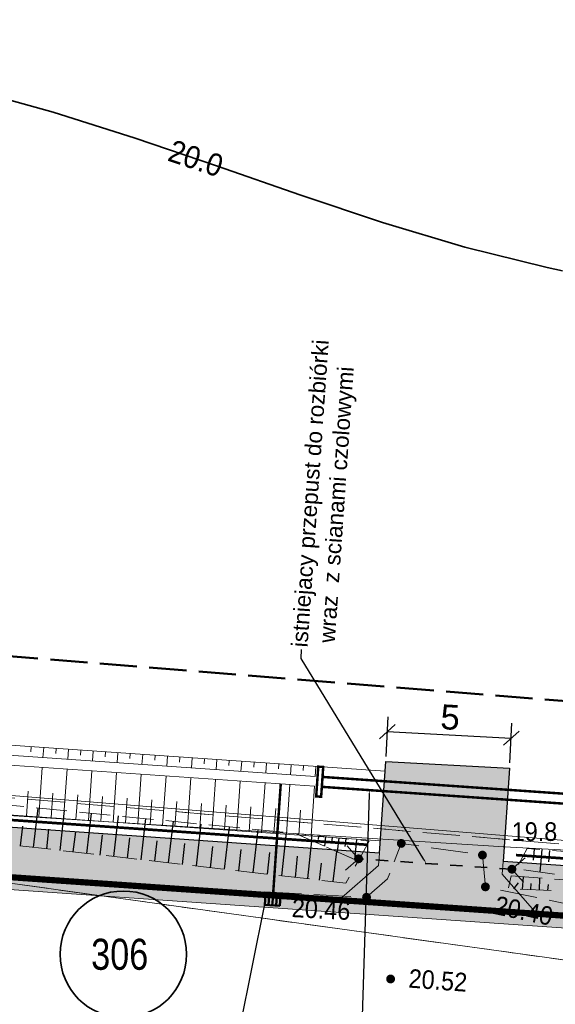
# Model space of a CAD drawing. Header units: metres. Extents: x 6551181 to 6555585, y 5935140 to 5937297.
# Tile 81 of 97: x 6551738 to 6551759, y 5935942 to 5935982. Entities that reach past the tile are written whole.
import ezdxf
from ezdxf import colors
from ezdxf.entities.mleader import LeaderData, LeaderLine
from ezdxf.enums import TextEntityAlignment as Align
from ezdxf.math import Vec2, Vec3

# ---------------------------------------------------------------- set-up
doc = ezdxf.new("R2010")
doc.units = ezdxf.units.M
for name, pattern in [('1.5_0.5', [2, 1.5, -0.5]), ('218-500', [1, 0.5, -0.5]), ('219-500', [0]), ('CONDX2', [0.48, 0.32, -0.16]), ('HIDDEN2', [0.1875, 0.125, -0.0625]), ('ib05_500', [1, 0.5, -0.5]), ('mz1.25_0.5', [1.75, 1.25, -0.5])]:
    doc.linetypes.add(name, pattern=pattern)
for name, color, linetype in [('000 Inne (niezydentyfikowane)', 7, 'Continuous'), ('211-Nr działki', 7, 'Continuous'), ('217-Granica konturu klasyfikcyjnego', 7, 'Continuous'), ('218-Granica użytku', 7, 'Continuous'), ('219-Linia granicy', 7, 'Continuous'), ('814-Warstwica pogrubiona linia', 7, 'Continuous'), ('814-Warstwica pogrubiona linia-Atr2', 7, 'Continuous'), ('_krawężnik 15x22', 74, 'Continuous'), ('_obrzeże 8x30', 2, 'Continuous'), ('jezdnia (powierzchnia)', 7, 'Continuous'), ('Obszar opracowania', 7, 'Continuous'), ('przepust (linia)', 7, 'Continuous'), ('przepust (linia) - symbol', 7, 'Continuous'), ('przewód telekomunikacyjny (linia)', 7, 'Continuous'), ('punkt wysokościowy naturalny', 7, 'Continuous'), ('punkt wysokościowy naturalny-Atr2', 7, 'Continuous'), ('punkt wysokościowy sztuczny', 7, 'Continuous'), ('punkt wysokościowy sztuczny-Atr2', 7, 'Continuous'), ('skarpa nieumocniona (powierzchnia)', 7, 'Continuous')]:
    doc.layers.add(name, color=color, linetype=linetype)
for name, color, linetype, lineweight in [('_krawężnik 15x30', 30, 'Continuous', 13), ('_kreskowanie chodnik', 52, 'Continuous', 0), ('_kreskowanie zieleń', 74, 'Continuous', 0), ('_kreskowanie zjazd', 252, 'Continuous', 0), ('_odwodnienie', 150, 'Continuous', 50), ('_opis', 7, 'Continuous', 18), ('_rowy', 3, 'Continuous', 13), ('_rowy2', 3, 'Continuous', 13), ('_wymiar', 140, 'Continuous', 5)]:
    doc.layers.add(name, color=color, linetype=linetype, lineweight=lineweight)
doc.layers.add('_linie pomocnicze', color=202, linetype='Continuous', lineweight=13, plot=False)
doc.styles.add('marcin', font='arial.ttf')
doc.styles.get("Standard").update_dxf_attribs({"font": 'arial.ttf'})
doc.dimstyles.new('marcin', dxfattribs={"dimscale": 0.2, "dimtxt": 8, "dimasz": 6, "dimexe": 3, "dimexo": 0.625, "dimgap": 3, "dimtad": 1, "dimdec": 3, "dimrnd": 0.01, "dimtxsty": 'marcin', "dimblk": 'OBLIQUE', "dimcen": 2.5, "dimclrd": 256, "dimadec": 0, "dimazin": 0, "dimtfac": 1, "dimtdec": 3, "dimtmove": 1, "dimatfit": 3, "dimfxl": 8, "dimfxlon": 1, "dimarcsym": 0})

# ---------------------------------------------------------------- blocks, each defined once
blk = doc.blocks.new('PW02')
at = {"linetype": 'Continuous', "lineweight": 13}
h = blk.add_hatch(color=0, dxfattribs=at)
edge = h.paths.add_edge_path()
edge.add_arc((0, 0), 0.18, 0, 360)
blk = doc.blocks.new('PW01')
at = {"linetype": 'Continuous', "lineweight": 13}
h = blk.add_hatch(color=0, dxfattribs=at)
edge = h.paths.add_edge_path()
edge.add_arc((0, 0), 0.045, 0, 360)
blk = doc.blocks.new('IB05')
at = {"color": 0, "linetype": 'Continuous', "lineweight": 13}
for q in [(0.495, 0.495), (0.495, -0.495)]:
    blk.add_line((0, 0), q, dxfattribs=at)
blk = doc.blocks.new('_Oblique')
at = {"color": 0, "linetype": 'ByBlock', "lineweight": -2}
blk.add_line((-0.5, -0.5), (0.5, 0.5), dxfattribs=at)
blk = doc.blocks.new('*D1219')
at = {"layer": '_wymiar', "color": 0, "lineweight": -2, "transparency": 16777216}
for p, q in [((6551752.565, 5935951.962), (6551752.649, 5935953.56)), ((6551757.559, 5935951.701), (6551757.642, 5935953.299))]:
    blk.add_line(p, q, dxfattribs=at)
at = {"layer": '_wymiar', "lineweight": -2, "transparency": 16777216}
blk.add_line((6551752.617, 5935952.961), (6551757.611, 5935952.7), dxfattribs=at)
at = {"layer": 'Defpoints', "color": 0, "transparency": 16777216}
for p in [(6551757.611, 5935952.7), (6551752.554, 5935951.757), (6551757.548, 5935951.496)]:
    blk.add_point(p, dxfattribs=at)
at = {"layer": '_wymiar', "lineweight": -2, "transparency": 16777216, "xscale": 0.6000000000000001, "yscale": 0.6000000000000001, "zscale": 0.6000000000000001}
for p, rotation in [((6551752.617, 5935952.961), 177.0064694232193), ((6551757.611, 5935952.7), 357.0064694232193)]:
    blk.add_blockref('_Oblique', p, dxfattribs=dict(at, rotation=rotation))
at = {"layer": '_wymiar', "color": 0, "transparency": 16777216, "insert": (6551755.151, 5935953.538), "char_height": 1, "attachment_point": 5, "rotation": 357.0065, "style": 'marcin'}
blk.add_mtext('5', dxfattribs=at)

msp = doc.modelspace()

# ---------------------------------------------------------------- hatches: boundary and pattern name
at = {"layer": '_kreskowanie chodnik'}
h = msp.add_hatch(color=223, dxfattribs=at)
h.dxf.hatch_style = 1
h.paths.add_polyline_path([(6551361.9151, 5936137.4929), (6551364.0337, 5936137.4929), (6551364.3599, 5936137.8159), (6551361.3348, 5936141.0225), (6551359.8914, 5936139.6381), (6551359.8913, 5936139.638)])
h.paths.add_polyline_path([(6551380.1526, 5936119.3023, -0.0024274), (6551383.5731, 5936115.8572), (6551383.5731, 5936115.8572), (6551385.7012, 5936115.8292), (6551386.0588, 5936116.1787, 0.0031812), (6551381.5649, 5936120.7183), (6551367.9318, 5936134.3165), (6551367.5765, 5936133.9646), (6551367.5792, 5936131.8433)])
h.paths.add_polyline_path([(6551427.8011, 5936072.0648, -0.0079112), (6551423.437, 5936076.5601), (6551394.6741, 5936107.1418, 0.0037268), (6551389.5375, 5936112.5838), (6551389.5375, 5936112.5838), (6551389.1765, 5936112.2379), (6551389.1363, 5936110.1082, -0.0029746), (6551393.2134, 5936105.7757), (6551421.9802, 5936075.1899, 0.0058707), (6551425.2377, 5936071.8069), (6551427.4311, 5936071.7391)])
h.paths.add_polyline_path([(6551509.0487, 5936009.3448), (6551499.4703, 5936015.6354, -0.014146), (6551476.3685, 5936031.761), (6551467.4747, 5936038.3509, -0.0195357), (6551446.2823, 5936055.375), (6551437.7324, 5936062.8108, -0.010811), (6551431.3954, 5936068.5674), (6551431.0185, 5936068.2357), (6551430.9839, 5936066.2071, 0.0091534), (6551436.4199, 5936061.3017), (6551444.9698, 5936053.8659, 0.0195357), (6551466.284, 5936036.744), (6551475.1778, 5936030.1541, 0.014146), (6551498.3724, 5936013.9637), (6551506.5985, 5936008.5612), (6551508.6757, 5936008.9916)])
h.paths.add_polyline_path([(6551576.1216, 5935970.8749), (6551576.2833, 5935971.348, -0.0591224), (6551544.8377, 5935986.4374), (6551517.8132, 5936003.5887), (6551513.1363, 5936006.6602), (6551512.855, 5936006.2468), (6551513.2853, 5936004.1696), (6551513.2853, 5936004.1696), (6551516.7283, 5936001.9084), (6551543.766, 5935984.7488, 0.0566981), (6551574.267, 5935969.9309), (6551574.267, 5935969.9309)])
h.paths.add_polyline_path([(6551591.7085, 5935964.9446), (6551593.4627, 5935966.0998), (6551593.8882, 5935968.2679), (6551593.8884, 5935968.2689), (6551592.91, 5935968.4763), (6551592.5812, 5935966.8005, -0.0201257), (6551581.0571, 5935969.8064), (6551580.9035, 5935969.3306), (6551581.9193, 5935967.4615, 0.0168508), (6551591.7085, 5935964.9446)])
h.paths.add_polyline_path([(6551613.4044, 5935960.6424), (6551613.4491, 5935960.6336), (6551615.1652, 5935961.8255), (6551615.2615, 5935962.3161), (6551600.4251, 5935965.2276), (6551600.7371, 5935966.8177), (6551598.7804, 5935967.2324), (6551598.7798, 5935967.2298), (6551598.3662, 5935965.1221), (6551599.5493, 5935963.3613), (6551599.5493, 5935963.3613)])
h.paths.add_polyline_path([(6551620.1679, 5935961.3533), (6551620.07, 5935960.8543), (6551621.2097, 5935959.1107), (6551621.2097, 5935959.1107), (6551621.2547, 5935959.1019), (6551624.3175, 5935958.5008, 0.0114164), (6551642.3152, 5935955.3939), (6551642.3152, 5935955.3939), (6551644.0057, 5935956.6611), (6551644.0743, 5935957.1564, -0.0123461), (6551624.7026, 5935960.4634)])
h.paths.add_polyline_path([(6551649.0433, 5935956.4658), (6551648.9776, 5935955.9701), (6551650.239, 5935954.2925, 0.0127985), (6551670.6057, 5935952.1973), (6551677.038, 5935951.7015), (6551678.6488, 5935953.0818), (6551678.6872, 5935953.5803), (6551670.7594, 5935954.1913, -0.013718)])
h.paths.add_polyline_path([(6551707.1015, 5935951.3904), (6551702.0779, 5935951.2761), (6551702.0779, 5935951.2761), (6551683.634, 5935952.6976), (6551683.634, 5935952.6976), (6551685.0143, 5935951.0867), (6551730.6343, 5935947.5707), (6551750.6634, 5935946.1799), (6551752.2637, 5935947.5724), (6551752.2983, 5935948.0712), (6551730.7804, 5935949.5654), (6551707.1015, 5935951.3904)])
h.paths.add_polyline_path([(6551758.6441, 5935945.6257), (6551796.2401, 5935943.0151, 0.2134218), (6551800.84, 5935944.7005), (6551757.2863, 5935947.7248), (6551757.2517, 5935947.226)])
at = {"layer": '_kreskowanie zieleń'}
h = msp.add_hatch(color=253, dxfattribs=at)
h.dxf.hatch_style = 1
h.paths.add_polyline_path([(6551757.5481, 5935951.4959), (6551752.5542, 5935951.757), (6551752.2983, 5935948.0712), (6551752.2637, 5935947.5724), (6551750.6634, 5935946.1799), (6551758.6441, 5935945.6257), (6551757.2517, 5935947.226), (6551757.2863, 5935947.7248), (6551757.2863, 5935947.7248)])
h.paths.add_polyline_path([(6551683.7958, 5935954.7961), (6551678.8132, 5935955.214), (6551678.6872, 5935953.5803), (6551678.6488, 5935953.0818), (6551677.038, 5935951.7015), (6551685.0143, 5935951.0867), (6551683.634, 5935952.6976), (6551683.634, 5935952.6976), (6551683.6571, 5935952.9967)])
h.paths.add_polyline_path([(6551644.4305, 5935959.7291), (6551644.0743, 5935957.1564), (6551644.0057, 5935956.6611), (6551642.3152, 5935955.3939, 0.0050001), (6551650.239, 5935954.2925), (6551648.9776, 5935955.9701), (6551649.0433, 5935956.4658), (6551649.3846, 5935959.0405), (6551649.3845, 5935959.0405)])
h.paths.add_polyline_path([(6551615.5387, 5935963.7287), (6551615.2615, 5935962.3161), (6551615.1652, 5935961.8255), (6551613.4491, 5935960.6336), (6551621.2097, 5935959.1107), (6551621.2097, 5935959.1107), (6551620.07, 5935960.8543), (6551620.1679, 5935961.3533), (6551620.4993, 5935963.042)])
h.paths.add_polyline_path([(6551593.4627, 5935966.0998), (6551591.7085, 5935964.9446), (6551591.7085, 5935964.9446, 0.0060443), (6551595.2584, 5935964.2033), (6551599.5493, 5935963.3613), (6551598.3662, 5935965.1221), (6551598.7798, 5935967.2298), (6551598.7804, 5935967.2324), (6551593.8884, 5935968.2689), (6551593.8882, 5935968.2679)])
h.paths.add_polyline_path([(6551574.267, 5935969.9309, 0.0133357), (6551581.88, 5935967.473), (6551581.88, 5935967.473, 0.0000682), (6551581.9193, 5935967.4615), (6551581.9193, 5935967.4615), (6551580.9035, 5935969.3306), (6551581.0571, 5935969.8064), (6551581.0571, 5935969.8064), (6551581.4207, 5935970.9324), (6551576.5985, 5935972.2704), (6551576.2833, 5935971.348), (6551576.1216, 5935970.8749), (6551574.267, 5935969.9309)])
h.paths.add_polyline_path([(6551515.6199, 5936009.2164), (6551511.6595, 5936011.8175), (6551509.0487, 5936009.3448), (6551508.6757, 5936008.9916), (6551506.5985, 5936008.5612), (6551513.2853, 5936004.1696), (6551513.2853, 5936004.1696), (6551512.855, 5936006.2468), (6551513.1363, 5936006.6602), (6551513.1351, 5936006.661)])
h.paths.add_polyline_path([(6551425.2377, 5936071.8069, 0.0100304), (6551430.9839, 5936066.2071), (6551431.0185, 5936068.2357), (6551431.3954, 5936068.5674), (6551431.6215, 5936068.7664), (6551434.0394, 5936070.8943), (6551430.4259, 5936074.3748), (6551428.0268, 5936072.2634), (6551427.8011, 5936072.0648), (6551427.4311, 5936071.7391)])
h.paths.add_polyline_path([(6551385.7012, 5936115.8292), (6551383.5731, 5936115.8572, -0.0040001), (6551389.1363, 5936110.1082), (6551389.1363, 5936110.1082), (6551389.1765, 5936112.2379), (6551389.5375, 5936112.5838), (6551389.5375, 5936112.5838, 0.0024913), (6551386.0588, 5936116.1787)])
h.paths.add_polyline_path([(6551364.0337, 5936137.4929), (6551361.9151, 5936137.4929), (6551367.5792, 5936131.8433), (6551367.5765, 5936133.9646), (6551367.9318, 5936134.3165), (6551368.462, 5936134.8414), (6551364.9219, 5936138.3724), (6551364.3599, 5936137.8159)])
at = {"layer": '_kreskowanie zjazd'}
h = msp.add_hatch(color=256, dxfattribs=at)
h.dxf.hatch_style = 1
h.paths.add_polyline_path([(6551796.2401, 5935943.0151), (6551758.6441, 5935945.6257), (6551750.6634, 5935946.1799), (6551730.6343, 5935947.5707), (6551685.0143, 5935951.0867), (6551677.038, 5935951.7015), (6551670.6057, 5935952.1973, -0.0127985), (6551650.239, 5935954.2925, -0.0050001), (6551642.3152, 5935955.3939), (6551642.3152, 5935955.3939, -0.0114164), (6551624.3175, 5935958.5008), (6551621.2547, 5935959.1019), (6551621.2097, 5935959.1107), (6551613.4491, 5935960.6336), (6551613.4044, 5935960.6424), (6551599.5493, 5935963.3613), (6551599.5493, 5935963.3613), (6551595.2584, 5935964.2033, -0.0060443), (6551591.7085, 5935964.9446), (6551591.7085, 5935964.9446, -0.0084248), (6551586.7927, 5935966.1206, -0.0084248), (6551581.9193, 5935967.4615), (6551581.9193, 5935967.4615, -0.0000682), (6551581.88, 5935967.473), (6551581.88, 5935967.473, -0.0133357), (6551574.267, 5935969.9309), (6551574.267, 5935969.9309, -0.0502078), (6551547.0711, 5935982.7107, -0.0064718), (6551543.766, 5935984.7488), (6551516.7283, 5936001.9084), (6551513.2853, 5936004.1696), (6551513.2853, 5936004.1696), (6551506.5985, 5936008.5612), (6551498.3724, 5936013.9637, -0.014146), (6551475.1778, 5936030.1541), (6551466.284, 5936036.744, -0.0195357), (6551444.9698, 5936053.8659), (6551436.4199, 5936061.3017, -0.0077486), (6551431.8064, 5936065.4414, -0.0100015), (6551426.0452, 5936070.9924, -0.0073044), (6551421.9802, 5936075.1899), (6551393.2134, 5936105.7757, 0.0029746), (6551389.1363, 5936110.1082), (6551389.1363, 5936110.1082, 0.0040001), (6551383.5731, 5936115.8572), (6551383.5731, 5936115.8572, 0.0024274), (6551380.1526, 5936119.3023), (6551367.5792, 5936131.8433), (6551361.9151, 5936137.4929), (6551359.8144, 5936139.5881), (6551359.4506, 5936139.2449), (6551379.7995, 5936118.9483, -0.009403), (6551392.8482, 5936105.4342), (6551421.6159, 5936074.8473, 0.0250591), (6551436.0918, 5936060.9244), (6551444.6417, 5936053.4886, 0.0195357), (6551465.9863, 5936036.3423), (6551474.8802, 5936029.7523, 0.014146), (6551498.0979, 5936013.5458), (6551516.4571, 5936001.4883), (6551543.4981, 5935984.3266, 0.0932025), (6551595.1621, 5935963.7127), (6551624.2212, 5935958.0102, 0.0292221), (6551670.5673, 5935951.6987), (6551730.5978, 5935947.072), (6551796.2055, 5935942.5163)])

# ---------------------------------------------------------------- linework, layer by layer
at = {"layer": '000 Inne (niezydentyfikowane)', "color": 7, "linetype": 'Continuous', "lineweight": 25, "flags": 128}
for points in [[(6551738.36, 5935948.3), (6551738.54, 5935949.88)], [(6551739.43, 5935948.18), (6551739.61, 5935949.78)], [(6551740.5, 5935948.06), (6551740.69, 5935949.67)], [(6551741.59, 5935947.93), (6551741.78, 5935949.57)], [(6551742.69, 5935947.8), (6551742.88, 5935949.46)], [(6551743.8, 5935947.68), (6551744, 5935949.35)], [(6551744.93, 5935947.55), (6551745.12, 5935949.24)], [(6551737.83, 5935948.36), (6551737.92, 5935949.15)], [(6551738.89, 5935948.24), (6551738.98, 5935949.04)], [(6551739.96, 5935948.12), (6551740.06, 5935948.92)], [(6551746.06, 5935947.42), (6551746.26, 5935949.12)], [(6551747.21, 5935947.29), (6551747.41, 5935949.01)], [(6551748.36, 5935947.16), (6551748.56, 5935948.9)], [(6551749.02, 5935948.85), (6551749.02, 5935948.82)], [(6551749.3, 5935948.82), (6551749.29, 5935948.76)], [(6551741.05, 5935947.99), (6551741.14, 5935948.81)], [(6551742.14, 5935947.87), (6551742.24, 5935948.69)], [(6551743.25, 5935947.74), (6551743.34, 5935948.57)], [(6551744.36, 5935947.61), (6551744.46, 5935948.45)], [(6551749.41, 5935947.04), (6551749.58, 5935948.57)], [(6551749.57, 5935948.79), (6551749.55, 5935948.58)], [(6551749.84, 5935948.76), (6551749.83, 5935948.62)], [(6551750.12, 5935948.73), (6551750.08, 5935948.35)], [(6551750.39, 5935948.71), (6551750.37, 5935948.47)], [(6551750.66, 5935948.68), (6551750.6, 5935948.12)], [(6551750.94, 5935948.65), (6551750.9, 5935948.33)], [(6551751.38, 5935948.6), (6551751.3, 5935947.81)], [(6551745.49, 5935947.48), (6551745.59, 5935948.33)], [(6551746.63, 5935947.35), (6551746.73, 5935948.21)], [(6551747.79, 5935947.22), (6551747.88, 5935948.09)], [(6551750.44, 5935946.92), (6551750.58, 5935948.13)], [(6551758.53, 5935948.23), (6551758.5, 5935947.79)], [(6551758.84, 5935948.21), (6551758.77, 5935947.3)], [(6551759.15, 5935948.18), (6551759.11, 5935947.72)], [(6551748.91, 5935947.09), (6551749, 5935947.94)], [(6551749.89, 5935946.98), (6551749.97, 5935947.67)], [(6551757.71, 5935946.63), (6551757.91, 5935946.87)], [(6551758.06, 5935946.61), (6551758.11, 5935947.11)], [(6551758.4, 5935946.6), (6551758.42, 5935946.84)], [(6551758.75, 5935946.58), (6551758.77, 5935947.06)], [(6551759.09, 5935946.56), (6551759.11, 5935946.8)]]:
    msp.add_lwpolyline(points, dxfattribs=at)
at = {"layer": '217-Granica konturu klasyfikcyjnego', "color": 3, "linetype": '1.5_0.5', "lineweight": 18, "flags": 128}
for points in [[(6551614.59, 5935963.86), (6551817.148, 5935935.8192)], [(6551702.23, 5935953.25), (6551764.57, 5935948.02)]]:
    msp.add_lwpolyline(points, dxfattribs=at)
at = {"layer": '218-Granica użytku', "color": 3, "linetype": '218-500', "lineweight": 18, "flags": 128}
for points in [[(6551614.59, 5935963.86), (6551817.148, 5935935.8192)], [(6551702.23, 5935953.25), (6551764.57, 5935948.02)]]:
    msp.add_lwpolyline(points, dxfattribs=at)
at = {"layer": '219-Linia granicy', "color": 7, "linetype": '219-500', "lineweight": 18, "flags": 128}
for points in [[(6551817.148, 5935935.8192), (6551614.59, 5935963.86)], [(6551702.23, 5935953.25), (6551795.19, 5935945.7)]]:
    msp.add_lwpolyline(points, dxfattribs=at)
at = {"layer": '814-Warstwica pogrubiona linia', "color": 32, "linetype": 'Continuous', "lineweight": 35, "flags": 128}
msp.add_lwpolyline([(6551759.68, 5935971.52), (6551759.06, 5935971.65), (6551755.741, 5935972.475), (6551752.419, 5935973.471), (6551749.096, 5935974.577), (6551745.774, 5935975.728), (6551742.456, 5935976.861), (6551739.143, 5935977.913), (6551735.838, 5935978.82), (6551732.542, 5935979.519), (6551729.259, 5935979.946), (6551726.6, 5935980.05), (6551725.991, 5935980.028), (6551723.936, 5935979.706), (6551721.923, 5935979.033), (6551719.962, 5935978.057), (6551718.067, 5935976.823), (6551716.25, 5935975.378)], dxfattribs=at)
at = {"layer": '_krawężnik 15x22', "linetype": 'CONDX2', "lineweight": 40, "ltscale": 4, "const_width": 0.25}
msp.add_lwpolyline([(6551750.6634, 5935946.1799), (6551758.6441, 5935945.6257)], dxfattribs=at)
at = {"layer": '_krawężnik 15x30', "lineweight": 40, "ltscale": 5}
for points in [[(6551750.6634, 5935946.1799, 0.25, 0.25, 0), (6551730.6343, 5935947.5707, 0.25, 0.25, 0), (6551685.0143, 5935951.0867, 0.25, 0.25, 0)], [(6551796.2401, 5935943.0151, 0.25, 0.25, 0), (6551758.6441, 5935945.6257, 0.25, 0.25, 0)]]:
    msp.add_lwpolyline(points, format="xyseb", dxfattribs=at)
at = {"layer": '_linie pomocnicze'}
for points in [[(6551796.2401, 5935943.0151), (6551730.6343, 5935947.5707), (6551670.6057, 5935952.1973, -0.0292221), (6551624.3175, 5935958.5008), (6551595.2584, 5935964.2033, -0.0932025), (6551543.766, 5935984.7488), (6551516.7283, 5936001.9084), (6551498.3724, 5936013.9637, -0.014146), (6551475.1778, 5936030.1541), (6551466.284, 5936036.744, -0.0195357), (6551444.9698, 5936053.8659), (6551436.4199, 5936061.3017, -0.0250591), (6551421.9802, 5936075.1899), (6551393.2134, 5936105.7757, 0.0094023), (6551380.1526, 5936119.3023), (6551359.8144, 5936139.5881)], [(6551796.2055, 5935942.5163), (6551730.5978, 5935947.072), (6551670.5673, 5935951.6987, -0.0292221), (6551624.2212, 5935958.0102), (6551595.1621, 5935963.7127, -0.0932025), (6551543.4981, 5935984.3266), (6551516.4571, 5936001.4883), (6551498.0979, 5936013.5458, -0.014146), (6551474.8802, 5936029.7523), (6551465.9863, 5936036.3423, -0.0195357), (6551444.6417, 5936053.4886), (6551436.0918, 5936060.9244, -0.0250591), (6551421.6159, 5936074.8473), (6551392.8482, 5936105.4342, 0.009403), (6551379.7995, 5936118.9483), (6551359.4506, 5936139.2449)]]:
    msp.add_lwpolyline(points, format="xyb", dxfattribs=at)
for points in [[(6551750.6634, 5935946.1799), (6551752.2637, 5935947.5724), (6551752.2983, 5935948.0712)], [(6551757.2863, 5935947.7248), (6551757.2517, 5935947.226), (6551758.6441, 5935945.6257)]]:
    msp.add_lwpolyline(points, dxfattribs=at)
at = {"layer": '_obrzeże 8x30', "color": 232, "linetype": 'HIDDEN2', "lineweight": 40, "ltscale": 4}
msp.add_lwpolyline([(6551751.8203, 5935948.4051, 0.1067, 0.1067, 0), (6551730.8023, 5935949.8646, 0.1067, 0.1067, 0), (6551707.1096, 5935951.6906, 0.1067, 0.1067, 0)], format="xyseb", dxfattribs=at)
at = {"layer": '_obrzeże 8x30'}
for points in [[(6551752.2983, 5935948.0712), (6551752.5542, 5935951.757)], [(6551752.5542, 5935951.757), (6551757.5481, 5935951.4959), (6551757.2863, 5935947.7248)], [(6551752.2983, 5935948.0712), (6551730.7804, 5935949.5654), (6551707.1015, 5935951.3904)], [(6551800.84, 5935944.7005), (6551757.2863, 5935947.7248)]]:
    msp.add_lwpolyline(points, dxfattribs=at)
at = {"layer": '_obrzeże 8x30', "color": 232, "linetype": 'HIDDEN2', "lineweight": 40, "ltscale": 4, "const_width": 0.1067}
msp.add_lwpolyline([(6551795.1688, 5935945.3951), (6551757.8059, 5935947.9895)], dxfattribs=at)
at = {"layer": '_odwodnienie', "linetype": 'CONDX2', "const_width": 0.1, "flags": 128}
for points in [[(6551750.0329, 5935951.5364), (6551749.8334, 5935951.5503), (6551749.7503, 5935950.3532), (6551749.9498, 5935950.3393), (6551750.0329, 5935951.5364)], [(6551748.0101, 5935946.3641), (6551748.3218, 5935950.8533)], [(6551750.0052, 5935951.1374), (6551759.9812, 5935950.4447), (6551759.9535, 5935950.0457), (6551749.9775, 5935950.7384), (6551750.0052, 5935951.1374)]]:
    msp.add_lwpolyline(points, dxfattribs=at)
at = {"layer": '_odwodnienie', "linetype": 'ByBlock'}
for points in [[(6551748.2817, 5935945.9443), (6551748.3094, 5935946.3434), (6551747.7108, 5935946.3849), (6551747.6831, 5935945.9859), (6551748.2817, 5935945.9443)], [(6551747.8328, 5935945.9755), (6551747.8605, 5935946.3745)], [(6551747.9824, 5935945.9651), (6551748.0101, 5935946.3641)], [(6551748.132, 5935945.9547), (6551748.1597, 5935946.3538)]]:
    msp.add_lwpolyline(points, dxfattribs=at)
at = {"layer": '_opis', "color": 1, "linetype": 'Continuous', "lineweight": 35}
msp.add_circle((6551741.9773, 5935943.9948), 2.548, dxfattribs=at)
at = {"layer": '_rowy'}
for points in [[(6551752.5269, 5935951.3633), (6551731.0215, 5935952.8566), (6551702.3699, 5935955.0648)], [(6551749.7121, 5935951.1578), (6551730.9923, 5935952.4576), (6551702.3391, 5935954.666)], [(6551749.6844, 5935950.7587), (6551730.9631, 5935952.0587), (6551702.3084, 5935954.2672)], [(6551752.3329, 5935948.57), (6551730.817, 5935950.064), (6551683.7109, 5935953.6946)], [(6551738.2675, 5935952.3534), (6551738.2536, 5935952.1539)], [(6551739.2651, 5935952.2841), (6551739.2512, 5935952.0846)], [(6551740.2627, 5935952.2149), (6551740.2488, 5935952.0154)], [(6551741.2603, 5935952.1456), (6551741.2464, 5935951.9461)], [(6551742.2579, 5935952.0763), (6551742.244, 5935951.8768)], [(6551743.2555, 5935952.0071), (6551743.2416, 5935951.8075)], [(6551744.2531, 5935951.9378), (6551744.2392, 5935951.7383)], [(6551745.2507, 5935951.8685), (6551745.2368, 5935951.669)], [(6551746.2483, 5935951.7992), (6551746.2344, 5935951.5997)], [(6551747.2459, 5935951.73), (6551747.232, 5935951.5305)], [(6551748.2435, 5935951.6607), (6551748.2296, 5935951.4612)], [(6551749.2411, 5935951.5914), (6551749.2272, 5935951.3919)], [(6551738.1428, 5935950.5577), (6551738.0735, 5935949.5601)], [(6551739.1404, 5935950.4885), (6551739.0711, 5935949.4909)], [(6551740.138, 5935950.4192), (6551740.0687, 5935949.4216)], [(6551741.1356, 5935950.3499), (6551741.0663, 5935949.3523)], [(6551742.1332, 5935950.2807), (6551742.0639, 5935949.2831)], [(6551743.1308, 5935950.2114), (6551743.0615, 5935949.2138)], [(6551744.1284, 5935950.1421), (6551744.0591, 5935949.1445)], [(6551745.126, 5935950.0728), (6551745.0567, 5935949.0752)], [(6551746.1236, 5935950.0036), (6551746.0543, 5935949.006)], [(6551747.1212, 5935949.9343), (6551747.0519, 5935948.9367)], [(6551748.1188, 5935949.865), (6551748.0495, 5935948.8674)], [(6551749.1164, 5935949.7958), (6551749.0471, 5935948.7982)]]:
    msp.add_lwpolyline(points, dxfattribs=at)
at = {"layer": '_rowy2', "lineweight": 15, "ltscale": 4}
for points in [[(6551738.7663, 5935952.3188), (6551738.7386, 5935951.9197)], [(6551739.7639, 5935952.2495), (6551739.7362, 5935951.8505)], [(6551740.7615, 5935952.1802), (6551740.7338, 5935951.7812)], [(6551741.7591, 5935952.111), (6551741.7314, 5935951.7119)], [(6551742.7567, 5935952.0417), (6551742.729, 5935951.6427)], [(6551743.7543, 5935951.9724), (6551743.7266, 5935951.5734)], [(6551744.7519, 5935951.9032), (6551744.7242, 5935951.5041)], [(6551745.7495, 5935951.8339), (6551745.7218, 5935951.4348)], [(6551746.7471, 5935951.7646), (6551746.7193, 5935951.3656)], [(6551747.7447, 5935951.6953), (6551747.7169, 5935951.2963)], [(6551748.7423, 5935951.6261), (6551748.7145, 5935951.227)], [(6551738.7109, 5935951.5207), (6551738.5723, 5935949.5255)], [(6551739.7085, 5935951.4514), (6551739.5699, 5935949.4562)], [(6551740.7061, 5935951.3822), (6551740.5675, 5935949.387)], [(6551741.7037, 5935951.3129), (6551741.5651, 5935949.3177)], [(6551742.7012, 5935951.2436), (6551742.5627, 5935949.2484)], [(6551749.7399, 5935951.5568), (6551749.7121, 5935951.1578)], [(6551743.6988, 5935951.1743), (6551743.5603, 5935949.1792)], [(6551744.6964, 5935951.1051), (6551744.5579, 5935949.1099)], [(6551745.694, 5935951.0358), (6551745.5555, 5935949.0406)], [(6551746.6916, 5935950.9665), (6551746.5531, 5935948.9713)], [(6551747.6892, 5935950.8973), (6551747.5507, 5935948.9021)], [(6551748.6868, 5935950.828), (6551748.5483, 5935948.8328)], [(6551749.6844, 5935950.7587), (6551749.5459, 5935948.7635)]]:
    msp.add_lwpolyline(points, dxfattribs=at)
at = {"layer": 'jezdnia (powierzchnia)', "color": 7, "linetype": '1.5_0.5', "lineweight": 18, "flags": 128}
msp.add_lwpolyline([(6551328.96, 5936334.85), (6551328.85, 5936339.4), (6551328.73, 5936357.03), (6551328.59, 5936376.23), (6551328.4, 5936397.13), (6551328.02, 5936414.29), (6551322.56, 5936409.84), (6551322.26, 5936398.68), (6551322.27, 5936387.64), (6551322.38, 5936376.93), (6551322.42, 5936367), (6551322.25, 5936346.98), (6551322.6, 5936337.31), (6551322.85, 5936327.45), (6551322.83, 5936325.77), (6551322.74, 5936320.86), (6551322.68, 5936317.17), (6551322.78, 5936307.21), (6551322.67, 5936297.56), (6551322.68, 5936287.57), (6551322.74, 5936279.01), (6551322.14, 5936267.97), (6551321.65, 5936262.65), (6551321.72, 5936261), (6551321.78, 5936259.98), (6551322.11, 5936257.72), (6551322.27, 5936255.96), (6551322.39, 5936254.52), (6551322.15, 5936252.96), (6551321.69, 5936250.98), (6551320.76, 5936248.16), (6551319.46, 5936245.23), (6551318.96, 5936243.62), (6551318.38, 5936241.01), (6551316.02, 5936222.64), (6551315.83, 5936219.84), (6551316.38, 5936210.81), (6551316.01, 5936207.91), (6551315.14, 5936200.41), (6551314.97, 5936199.68), (6551313.67, 5936198.52), (6551311.34, 5936197.7), (6551307.54, 5936198.81), (6551305.83, 5936196.21), (6551312.51, 5936190.73), (6551313.39, 5936189.35), (6551312.99, 5936186.91), (6551312.92, 5936183.49), (6551313.3, 5936180.11), (6551314.08, 5936177.55), (6551314.7, 5936175.79), (6551314.44, 5936174.65), (6551312.67, 5936172.43), (6551311.85, 5936172.5), (6551311.19, 5936171.27), (6551311.05, 5936169.19), (6551311.25, 5936168.73), (6551309.45, 5936165.18), (6551312.18, 5936163.98), (6551313.59, 5936166.07), (6551317.23, 5936168.57), (6551319.56, 5936168.77), (6551324.09, 5936164.11), (6551325.69, 5936162.67), (6551325.47, 5936161.1), (6551327.95, 5936158.95), (6551329.62, 5936159.04), (6551332.98, 5936156.08), (6551340.48, 5936149.19), (6551347.83, 5936142.43), (6551354.99, 5936135.82), (6551361.1, 5936130.02), (6551368.01, 5936123.21), (6551374.45, 5936116.65), (6551380.77, 5936110.1), (6551380.75, 5936107.84), (6551380.43, 5936106.99), (6551383.32, 5936104.18), (6551384.35, 5936104.44), (6551386.16, 5936104.24), (6551387.51, 5936103), (6551394.02, 5936096.15), (6551400.74, 5936089.06), (6551407.43, 5936082.07), (6551414.96, 5936073.7), (6551417.26, 5936071.24), (6551417.54, 5936068.85), (6551417.08, 5936067.39), (6551416.53, 5936066.51), (6551418.44, 5936064.69), (6551420.06, 5936065.32), (6551421.11, 5936065.47), (6551423.09, 5936065.27), (6551427.21, 5936061.47), (6551434.23, 5936055.28), (6551441.76, 5936048.87), (6551449.56, 5936042.36), (6551457.43, 5936035.97), (6551465.65, 5936029.87), (6551474.74, 5936023.08), (6551483.63, 5936016.83), (6551492.82, 5936010.56), (6551496.69, 5936007.92), (6551496.38, 5936006.4), (6551500.73, 5936003.64), (6551502.28, 5936004.36), (6551510, 5935999.26), (6551519.09, 5935993.33), (6551527.43, 5935987.94), (6551535.54, 5935982.98), (6551543.65, 5935977.72), (6551552.14, 5935972.93), (6551561.61, 5935968.23), (6551570.6, 5935964.82), (6551581.27, 5935961.57), (6551591.01, 5935959.14), (6551597.53, 5935957.63), (6551598.04, 5935956.71), (6551598.34, 5935954.89), (6551601.02, 5935954.23), (6551603.27, 5935956.5), (6551604.19, 5935956.44), (6551614.44, 5935954.25), (6551624.03, 5935952.41), (6551633.65, 5935950.68), (6551643.66, 5935949.13), (6551649.85, 5935948.21), (6551660.16, 5935947.16), (6551670.33, 5935946.28), (6551680.51, 5935945.58), (6551690.73, 5935944.67), (6551701.45, 5935943.82), (6551706.39, 5935943.35), (6551707.39, 5935941.45), (6551711.28, 5935940.88), (6551713.28, 5935942.8), (6551715.25, 5935942.66), (6551721.35, 5935942.22), (6551752.78, 5935940.08), (6551762.58, 5935939.42), (6551772.73, 5935938.68), (6551783.19, 5935937.92), (6551793.12, 5935937.25), (6551803.61, 5935936.53), (6551816.47, 5935935.66), (6551827.08, 5935934.95), (6551837.44, 5935934.3), (6551838.95, 5935934.11), (6551840.54, 5935930.96), (6551844.05, 5935930.93), (6551845.21, 5935933.24), (6551845.88, 5935933.65), (6551848.35, 5935933.59), (6551864.54, 5935932.06), (6551872.1, 5935931.21), (6551883.27, 5935929.95), (6551887.52, 5935929.3), (6551888.3, 5935928.47), (6551889.27, 5935927), (6551889.8, 5935925.29), (6551888.46, 5935921.18), (6551893.61, 5935921.03), (6551897.26, 5935920.92), (6551897.56, 5935926.27), (6551899.74, 5935927.57), (6551904.71, 5935926.85), (6551911.07, 5935925.83), (6551911.71, 5935924.67), (6551912.04, 5935923.9), (6551915.56, 5935923.37), (6551916.14, 5935924.18), (6551916.85, 5935924.92), (6551923.67, 5935923.8), (6551933.47, 5935922.17), (6551946.23, 5935919.92), (6551946.86, 5935918.95), (6551946.97, 5935917.94), (6551949.03, 5935915.66), (6551950.87, 5935917.18), (6551951.58, 5935918.19), (6551952.42, 5935918.86), (6551960.7, 5935917.37), (6551971.47, 5935915.4), (6551981.95, 5935913.57), (6551992.49, 5935911.65), (6551995.74, 5935911.01), (6551996.16, 5935910.41), (6551996.41, 5935909.03), (6552000.08, 5935908.33), (6552001.09, 5935909.46), (6552001.34, 5935909.66), (6552001.89, 5935909.89), (6552011.06, 5935908.38), (6552016.54, 5935907.3), (6552016.98, 5935906.37), (6552017.08, 5935905.24), (6552021, 5935904.44), (6552021.75, 5935905.56), (6552022.37, 5935906.31), (6552031.19, 5935904.66), (6552041.47, 5935902.98), (6552051.85, 5935901.04), (6552054.87, 5935900.36), (6552055.79, 5935898.24), (6552061.21, 5935896.92), (6552062.37, 5935898.83), (6552071.26, 5935896.73), (6552082.21, 5935893.77), (6552092.4, 5935891.09), (6552102.69, 5935888.17), (6552113.23, 5935885.31), (6552123.85, 5935882.37), (6552135.02, 5935879.28), (6552145.58, 5935876.34), (6552156.23, 5935873.42), (6552166.76, 5935870.42), (6552177.31, 5935867.56), (6552187.87, 5935864.65), (6552198.25, 5935861.79), (6552209.38, 5935858.53), (6552220.11, 5935855.69), (6552230.86, 5935852.63), (6552241.36, 5935849.67), (6552251.73, 5935846.66), (6552262.36, 5935843.89), (6552273.37, 5935841.27), (6552283.55, 5935838.85), (6552294.39, 5935836.69), (6552304.73, 5935835.22), (6552315.64, 5935833.74), (6552325.3, 5935832.55), (6552341.64, 5935830.38), (6552342.44, 5935829.69), (6552342.92, 5935828.2), (6552347.56, 5935827.77), (6552348.74, 5935829.5), (6552357.01, 5935828.52), (6552367.7, 5935827.13), (6552378.13, 5935825.75), (6552388.65, 5935824.39), (6552399.32, 5935823.07), (6552410.02, 5935821.67), (6552421.24, 5935820.34), (6552432.45, 5935818.68), (6552443.48, 5935817.42), (6552453.95, 5935816.03), (6552464.58, 5935814.75), (6552475.04, 5935813.29), (6552485.68, 5935811.95), (6552496.02, 5935810.59), (6552506.48, 5935809.35), (6552517.51, 5935807.84), (6552527.97, 5935806.56), (6552538.97, 5935805.09), (6552549.67, 5935803.82), (6552560.33, 5935802.42), (6552563.29, 5935802), (6552563.74, 5935801.13), (6552564.02, 5935800.22), (6552567.24, 5935799.81), (6552567.73, 5935800.53), (6552568.53, 5935801.4), (6552572.89, 5935801.02), (6552583.15, 5935799.96), (6552593.78, 5935798.88), (6552604.38, 5935797.88), (6552604.85, 5935803.41), (6552594.33, 5935804.61), (6552583.62, 5935805.8), (6552573.64, 5935806.91), (6552560.78, 5935808.39), (6552550.39, 5935809.67), (6552539.28, 5935811.02), (6552528.7, 5935812.3), (6552517.88, 5935813.68), (6552507.21, 5935815.18), (6552496.69, 5935816.5), (6552486.46, 5935817.81), (6552475.57, 5935819.24), (6552465.35, 5935820.56), (6552454.34, 5935821.99), (6552444.06, 5935823.33), (6552432.93, 5935824.71), (6552421.95, 5935826.21), (6552410.72, 5935827.55), (6552399.95, 5935828.95), (6552389.17, 5935830.26), (6552378.67, 5935831.73), (6552368.16, 5935833.12), (6552357.84, 5935834.4), (6552341.74, 5935836.31), (6552336.11, 5935837.13), (6552334.8, 5935838.98), (6552330.67, 5935843.7), (6552318.52, 5935843.8), (6552316.94, 5935839.51), (6552316.2, 5935839.6), (6552305.46, 5935841.19), (6552295.05, 5935842.73), (6552284.97, 5935844.88), (6552274.4, 5935847.14), (6552263.73, 5935849.7), (6552253.14, 5935852.53), (6552242.97, 5935855.52), (6552232.46, 5935858.37), (6552221.65, 5935861.46), (6552210.76, 5935864.4), (6552199.91, 5935867.46), (6552189.25, 5935870.45), (6552178.83, 5935873.3), (6552168.21, 5935876.2), (6552157.7, 5935879.19), (6552146.88, 5935882.12), (6552136.56, 5935885.03), (6552125.26, 5935888.16), (6552114.69, 5935891.09), (6552104.07, 5935894), (6552093.85, 5935896.89), (6552083.28, 5935899.67), (6552072.56, 5935902.58), (6552063.5, 5935904.64), (6552052.58, 5935906.96), (6552042.37, 5935908.85), (6552032.31, 5935910.58), (6552022.24, 5935912.51), (6552011.71, 5935914.3), (6552002.97, 5935915.91), (6551993.33, 5935917.67), (6551982.85, 5935919.56), (6551972.16, 5935921.42), (6551961.7, 5935923.41), (6551953.29, 5935924.88), (6551942.99, 5935926.75), (6551934.58, 5935928.16), (6551924.41, 5935929.85), (6551914.55, 5935931.45), (6551905.1, 5935932.89), (6551895.51, 5935934.28), (6551883.79, 5935935.93), (6551872.57, 5935937.31), (6551861.48, 5935938.41), (6551857.21, 5935938.77), (6551855.83, 5935941.56), (6551851.73, 5935941.94), (6551850.16, 5935939.44), (6551849.12, 5935939.43), (6551837.69, 5935940.23), (6551827.26, 5935940.93), (6551816.56, 5935941.65), (6551812.11, 5935941.89), (6551811.08, 5935942.83), (6551810.63, 5935944.01), (6551806.62, 5935944.32), (6551805.99, 5935943.23), (6551804.96, 5935942.43), (6551799.31, 5935943), (6551795.45, 5935943.07), (6551783.27, 5935943.93), (6551772.84, 5935944.64), (6551762.97, 5935945.37), (6551756.57, 5935946.71), (6551756.45, 5935947.99), (6551753.18, 5935948.46), (6551752.63, 5935947.03), (6551751.78, 5935946.29), (6551742.41, 5935946.78), (6551732.33, 5935947.44), (6551722.23, 5935948.29), (6551712.3, 5935948.93), (6551701.77, 5935949.75), (6551691.2, 5935950.61), (6551680.87, 5935951.49), (6551670.8, 5935952.18), (6551660.52, 5935953.19), (6551650.73, 5935954.13), (6551644.52, 5935955.05), (6551634.47, 5935956.54), (6551625.17, 5935958.24), (6551619.83, 5935959.35), (6551619.26, 5935960.49), (6551619.22, 5935962.61), (6551616.6, 5935963.05), (6551615.17, 5935961.02), (6551614.13, 5935960.5), (6551605.28, 5935962.2), (6551598.18, 5935963.63), (6551597.76, 5935964.59), (6551597.78, 5935967.09), (6551594.81, 5935968.01), (6551593.76, 5935965.74), (6551592.79, 5935964.93), (6551592.31, 5935964.89), (6551582.34, 5935967.37), (6551580.88, 5935967.83), (6551580.18, 5935968.71), (6551580.27, 5935970.63), (6551577.49, 5935971.77), (6551576.35, 5935970.29), (6551575.07, 5935969.6), (6551572.38, 5935970.41), (6551563.7, 5935973.87), (6551554.87, 5935978.16), (6551546.49, 5935983.02), (6551538.48, 5935988.13), (6551530.39, 5935993.18), (6551522.02, 5935998.55), (6551512.6, 5936004.66), (6551512.61, 5936005.55), (6551512.85, 5936007.35), (6551509.68, 5936009.41), (6551508.18, 5936008.59), (6551507, 5936008.48), (6551503.89, 5936010.34), (6551495.82, 5936015.64), (6551486.91, 5936021.79), (6551477.95, 5936028.1), (6551468.99, 5936034.63), (6551460.81, 5936040.8), (6551453.03, 5936047.14), (6551445.31, 5936053.57), (6551437.77, 5936059.97), (6551432.57, 5936064.65), (6551432.07, 5936066.32), (6551432.09, 5936068.02), (6551434.37, 5936071.22), (6551434.62, 5936071.59), (6551431.83, 5936073.34), (6551429.29, 5936070.94), (6551427.75, 5936070.76), (6551425.93, 5936071.17), (6551425.46, 5936071.49), (6551419.42, 5936077.79), (6551411.69, 5936086.16), (6551404.87, 5936093.24), (6551398.24, 5936100.37), (6551391.7, 5936107.27), (6551389.12, 5936111.46), (6551389.9, 5936112.46), (6551387.37, 5936115.19), (6551385.78, 5936114.88), (6551384.49, 5936114.89), (6551378.57, 5936120.76), (6551371.92, 5936127.68), (6551366.59, 5936132.83), (6551366.87, 5936133.78), (6551367.08, 5936134.17), (6551367.64, 5936134.92), (6551365, 5936137.57), (6551363.64, 5936136.69), (6551362.7, 5936136.71), (6551359.88, 5936139.65), (6551338.07, 5936159.81), (6551329.19, 5936168.03), (6551324.89, 5936173.07), (6551320.86, 5936179.47), (6551319.58, 5936183.33), (6551319.65, 5936188.36), (6551322.11, 5936204.81), (6551327.17, 5936242.31), (6551330.39, 5936265.19), (6551329.96, 5936267.22), (6551329.39, 5936272.76), (6551329.1, 5936274.41), (6551328.86, 5936276.23), (6551328.83, 5936278.38), (6551328.89, 5936294.47)], close=True, dxfattribs=at)
at = {"layer": 'Obszar opracowania', "color": 6, "linetype": '1.5_0.5', "lineweight": 50, "flags": 128}
msp.add_lwpolyline([(6551818.32, 5935949.48), (6551816.4, 5935927.1), (6551691.07, 5935939.45), (6551655.04, 5935943.08), (6551594.88, 5935952.7), (6551558.27, 5935964.37), (6551521.83, 5935986.07), (6551479.91, 5936013.47), (6551430.28, 5936048.68), (6551403.2, 5936073.55), (6551351.97, 5936127.26), (6551339.98, 5936140.06), (6551355.92, 5936154.02), (6551383.22, 5936127.23), (6551398.41, 5936112.34), (6551441.88, 5936067.29), (6551466.09, 5936048.26), (6551498.73, 5936021.85), (6551519.95, 5936008.26), (6551556.28, 5935985.89), (6551583.14, 5935974.91), (6551603.83, 5935970.55), (6551675.12, 5935961.01)], close=True, dxfattribs=at)
at = {"layer": 'przepust (linia)', "color": 7, "linetype": 'ib05_500', "lineweight": 35, "flags": 128}
msp.add_lwpolyline([(6551757.64, 5935947.42), (6551751.46, 5935947.84)], dxfattribs=at)
at = {"layer": 'przewód telekomunikacyjny (linia)', "color": 30, "linetype": 'Continuous', "lineweight": 18, "flags": 128}
msp.add_lwpolyline([(6551811.25, 5935947.33), (6551803.58, 5935945.87), (6551757.33, 5935948.32), (6551698.23, 5935952.06), (6551672.54, 5935955.04), (6551617.04, 5935962.26), (6551607, 5935962.85), (6551577.56, 5935969.78), (6551558.1, 5935977.67)], dxfattribs=at)
at = {"layer": 'skarpa nieumocniona (powierzchnia)', "color": 7, "linetype": 'mz1.25_0.5', "lineweight": 18, "flags": 128}
for points in [[(6551684.38, 5935953.98), (6551701.94, 5935952.21), (6551732.01, 5935950.53), (6551748.92, 5935948.86), (6551751.44, 5935947.75), (6551750.94, 5935946.86), (6551731.39, 5935949.1), (6551701.58, 5935950.87), (6551683.66, 5935952.33)], [(6551684.38, 5935953.98), (6551701.94, 5935952.21), (6551732.01, 5935950.53), (6551748.92, 5935948.86), (6551751.44, 5935947.75), (6551750.94, 5935946.86), (6551731.39, 5935949.1), (6551701.58, 5935950.87), (6551683.66, 5935952.33)], [(6551751.44, 5935947.75), (6551751.88, 5935948.55), (6551748.92, 5935948.86)], [(6551751.44, 5935947.75), (6551751.88, 5935948.55), (6551748.92, 5935948.86)], [(6551762.26, 5935947.95), (6551758.26, 5935948.25), (6551757.81, 5935947.44), (6551762.29, 5935946.79)], [(6551762.26, 5935947.95), (6551758.26, 5935948.25), (6551757.81, 5935947.44), (6551762.29, 5935946.79)], [(6551757.61, 5935947.15), (6551762.29, 5935946.79), (6551762.7, 5935946.39), (6551757.5, 5935946.64)], [(6551757.61, 5935947.15), (6551762.29, 5935946.79), (6551762.7, 5935946.39), (6551757.5, 5935946.64)]]:
    msp.add_lwpolyline(points, close=True, dxfattribs=at)

# ---------------------------------------------------------------- block references
at = {"layer": 'przepust (linia) - symbol', "color": 7, "linetype": 'Continuous', "lineweight": 35}
for p, rotation in [((6551751.46, 5935947.84), 176.112), ((6551757.64, 5935947.42), 356.1119999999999)]:
    msp.add_blockref('IB05', p, dxfattribs=dict(at, rotation=rotation))
at = {"layer": 'punkt wysokościowy naturalny', "color": 7, "linetype": 'Continuous', "lineweight": 13}
msp.add_blockref('PW01', (6551757.33, 5935948.32), dxfattribs=at)
at = {"layer": 'punkt wysokościowy sztuczny', "color": 7, "linetype": 'Continuous', "lineweight": 13}
for p in [(6551753.18, 5935948.46), (6551756.45, 5935947.99), (6551751.46, 5935947.84), (6551757.64, 5935947.42), (6551756.57, 5935946.71), (6551751.78, 5935946.29), (6551752.75, 5935943)]:
    msp.add_blockref('PW02', p, dxfattribs=at)

# ---------------------------------------------------------------- texts
at = {"layer": '211-Nr działki', "color": 7, "linetype": 'Continuous', "lineweight": 18, "width": 0.79}
msp.add_text('306', height=1.25, dxfattribs=at).set_placement((6551740.68, 5935943.37))
at = {"layer": '814-Warstwica pogrubiona linia-Atr2', "color": 32, "width": 0.9}
msp.add_text('20.0', height=0.9, rotation=341.684, dxfattribs=at).set_placement((6551744.9, 5935976.05), align=Align.MIDDLE_CENTER)
at = {"layer": 'punkt wysokościowy naturalny-Atr2', "color": 7, "width": 0.9}
msp.add_text('19.8', height=0.75, dxfattribs=at).set_placement((6551757.63, 5935948.56))
at = {"layer": 'punkt wysokościowy sztuczny-Atr2', "color": 7, "width": 0.9}
for s, rotation, p in [('20.46', 357.006, (6551748.77, 5935945.87)), ('20.40', 348.174, (6551756.96, 5935945.99)), ('20.52', 355.83, (6551753.48, 5935943.03))]:
    msp.add_text(s, height=0.75, rotation=rotation, dxfattribs=at).set_placement(p, align=Align.MIDDLE_LEFT)

# ---------------------------------------------------------------- dimensions: what is measured, and where the dimension line sits
at = {"layer": '_wymiar'}
dim = msp.add_aligned_dim(p1=(6551752.5542, 5935951.757), p2=(6551757.5481, 5935951.4959), distance=1.2053, dimstyle='marcin', override={"dimtxt": 5, "dimasz": 3, "dimgap": 1, "dimfxl": 5}, dxfattribs=at)
dim.commit()
dim.dimension.update_dxf_attribs({"geometry": '*D1219', "text_midpoint": (6551755.1511, 5935953.5377)})

# ---------------------------------------------------------------- leaders
at = {"layer": '_opis'}
ml = msp.add_multileader_mtext('Standard', dxfattribs=at)
ml.set_content('istniejacy przepust do rozbiórki\\P wraz  z scianami czolowymi', color=256, style='marcin')
ml.set_leader_properties()
ml.build(insert=Vec2(0, 0))
ml.multileader.update_dxf_attribs({"text_right_attachment_type": 6, "dogleg_length": 0.36, "arrow_head_size": 0.18})
ctx = ml.context
ctx.base_point, ctx.char_height, ctx.arrow_head_size, ctx.landing_gap_size, ctx.plane_origin, ctx.plane_x_axis, ctx.plane_y_axis = Vec3(6551749.164, 5935956.2668), 0.65, 0.18, 0.09, Vec3(6551727.3936, 5936021.6713), Vec3(0.0692715, 0.9975978), Vec3(-0.9975978, 0.0692715)
ctx.right_attachment = 6
notes = []
notes.append((ctx, [(0, (1, 1, 0), (6551749.139, 5935955.9077), (0.0692715, 0.9975978), 0.36, [(0, [(6551754.1847, 5935947.6548)], 0, [])])]))
ctx.mtext.insert, ctx.mtext.text_direction, ctx.mtext.rotation, ctx.mtext.flow_direction = Vec3(6551748.751, 5935956.3857), Vec3(0.0692715, 0.9975978), 1.5014693, 5
ml = msp.add_multileader_mtext('Standard', dxfattribs=at)
ml.set_content('przepust wraz z ścianami czolowymi z kamienia polnego ', color=256, style='marcin')
ml.set_leader_properties()
ml.build(insert=Vec2(0, 0))
ml.multileader.update_dxf_attribs({"text_right_attachment_type": 6, "dogleg_length": 0.36, "arrow_head_size": 0.18})
ctx = ml.context
ctx.base_point, ctx.char_height, ctx.arrow_head_size, ctx.landing_gap_size, ctx.plane_origin, ctx.plane_x_axis, ctx.plane_y_axis = Vec3(6551749.3163, 5935910.1978), 0.65, 0.18, 0.09, Vec3(6551732.1811, 5935975.3233), Vec3(0.0692715, 0.9975978), Vec3(-0.9975978, 0.0692715)
ctx.right_attachment, ctx.text_align_type = 6, 2
notes.append((ctx, [(0, (1, 1, 0), (6551751.34, 5935933.27), (-0.0692715, -0.9975978), 0.36, [(0, [(6551751.8945, 5935950.6053)], 0, [])])]))
ctx.mtext.insert, ctx.mtext.text_direction, ctx.mtext.rotation, ctx.mtext.alignment, ctx.mtext.flow_direction = Vec3(6551750.4698, 5935932.8793), Vec3(0.0692715, 0.9975978), 1.5014693, 3, 5
ml = msp.add_multileader_mtext('Standard', dxfattribs=at)
ml.set_content('wpust kd wraz z przykanalikiem \\Poraz obrukiem kamianiem polnym skarp oraz dna rowu', color=256, style='marcin')
ml.set_leader_properties()
ml.build(insert=Vec2(0, 0))
ml.multileader.update_dxf_attribs({"text_right_attachment_type": 6, "dogleg_length": 0.36, "arrow_head_size": 0.18})
ctx = ml.context
ctx.base_point, ctx.char_height, ctx.arrow_head_size, ctx.landing_gap_size, ctx.plane_origin, ctx.plane_x_axis, ctx.plane_y_axis = Vec3(6551742.9063, 5935909.8162), 0.65, 0.18, 0.09, Vec3(6551726.7475, 5935975.01), Vec3(0.0692715, 0.9975978), Vec3(-0.9975978, 0.0692715)
ctx.right_attachment, ctx.text_align_type = 6, 2
notes.append((ctx, [(0, (1, 1, 0), (6551744.8844, 5935932.2324), (-0.0692715, -0.9975978), 0.36, [(0, [(6551747.697, 5935946.1854)], 0, [])])]))
ctx.mtext.insert, ctx.mtext.text_direction, ctx.mtext.rotation, ctx.mtext.alignment, ctx.mtext.flow_direction = Vec3(6551744.0142, 5935931.8418), Vec3(0.0692715, 0.9975978), 1.5014693, 3, 5
for ctx, leaders in notes:
    for number, flags, end, landing, length, lines in leaders:
        leader = LeaderData()
        leader.index, (leader.has_last_leader_line, leader.has_dogleg_vector, leader.attachment_direction) = number, flags
        leader.last_leader_point, leader.dogleg_vector, leader.dogleg_length = Vec3(end), Vec3(landing), length
        for number, points, colour, breaks in lines:
            line = LeaderLine()
            line.index, line.vertices, line.color, line.breaks = number, Vec3.list(points), colors.encode_raw_color(colour), breaks
            leader.lines.append(line)
        ctx.leaders.append(leader)

doc.saveas('drawing.dxf')
